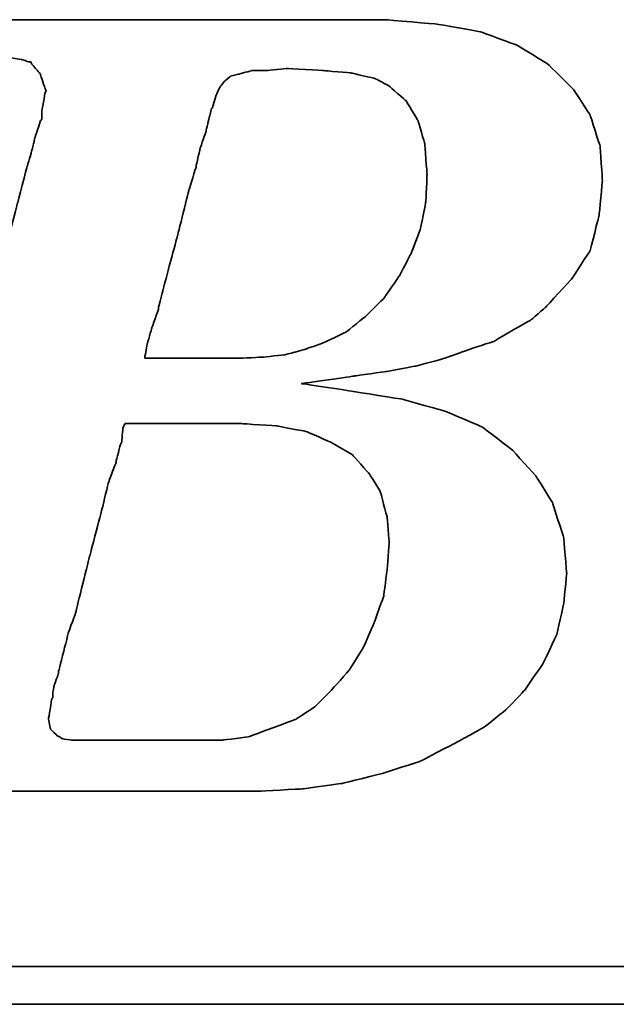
# Model space of a CAD drawing. Header units: millimetres. Extents: x 560 to 1081, y 167 to 345.
# Tile 33 of 52: x 935.88 to 941.39, y 216 to 225.09. Entities that reach past the tile are written whole.
import ezdxf

# ---------------------------------------------------------------- set-up
doc = ezdxf.new("R2010")
doc.units = ezdxf.units.MM
doc.layers.add('DIM', color=4, linetype='Continuous')
doc.layers.add('layer 1', color=7, linetype='Continuous')

# ---------------------------------------------------------------- blocks, each defined once
blk = doc.blocks.new('TBI MOTION logo(完整正式版)')
at = {"layer": 'layer 1', "color": 22, "lineweight": 35}
for points, knots in [([(-64.65375, -6.86375), (-64.65375, -6.86375), (-64.84375, -7.29625), (-64.84375, -7.29625), (-64.84375, -7.29625), (-64.84375, -7.29625), (-64.86875, -7.34375), (-64.86875, -7.34375), (-64.86875, -7.34375), (-64.86875, -7.34375), (-64.86875, -7.36875), (-64.86875, -7.36875), (-64.86875, -7.36875), (-64.86875, -7.36875), (-65.15375, -7.65375), (-65.15375, -7.65375), (-65.15375, -7.65375), (-65.15375, -7.65375), (-65.17875, -7.65375), (-65.17875, -7.65375), (-65.17875, -7.65375), (-65.17875, -7.65375), (-65.20375, -7.67875), (-65.20375, -7.67875), (-65.20375, -7.67875), (-65.20375, -7.67875), (-65.58875, -7.87125), (-65.58875, -7.87125), (-65.58875, -7.87125), (-65.58875, -7.87125), (-65.63375, -7.87125), (-65.63375, -7.87125), (-65.63375, -7.87125), (-65.63375, -7.87125), (-65.65875, -7.89375), (-65.65875, -7.89375), (-65.65875, -7.89375), (-65.65875, -7.89375), (-66.09375, -7.94375), (-66.09375, -7.94375), (-66.09375, -7.94375), (-66.09375, -7.94375), (-66.11375, -7.94375), (-66.11375, -7.94375), (-66.11375, -7.94375), (-66.11375, -7.94375), (-66.16375, -7.94375), (-66.16375, -7.94375), (-66.16375, -7.94375), (-66.16375, -7.94375), (-66.30875, -7.94375), (-66.30875, -7.94375), (-66.30875, -7.94375), (-66.30875, -7.94375), (-66.69375, -7.94375), (-66.69375, -7.94375), (-66.69375, -7.94375), (-66.69375, -7.94375), (-67.07375, -7.94375), (-67.07375, -7.94375), (-67.07375, -7.94375), (-67.07375, -7.94375), (-67.12375, -7.94375), (-67.12375, -7.94375), (-67.12375, -7.94375), (-67.12375, -7.94375), (-67.12375, -7.96625), (-67.12375, -7.96625), (-67.12375, -7.96625), (-67.12375, -7.96625), (-67.14875, -7.99125), (-67.14875, -7.99125), (-67.14875, -7.99125), (-67.14875, -7.99125), (-67.24375, -8.34875), (-67.24375, -8.34875), (-67.24375, -8.34875), (-67.24375, -8.34875), (-67.31375, -8.68625), (-67.31375, -8.68625), (-67.31375, -8.68625), (-67.31375, -8.68625), (-67.26875, -8.68625), (-67.26875, -8.68625), (-67.26875, -8.68625), (-67.26875, -8.68625), (-67.07375, -8.68625), (-67.07375, -8.68625), (-67.07375, -8.68625), (-67.07375, -8.68625), (-66.54875, -8.68625), (-66.54875, -8.68625), (-66.54875, -8.68625), (-66.54875, -8.68625), (-65.82625, -8.68625), (-65.82625, -8.68625), (-65.82625, -8.68625), (-65.82625, -8.68625), (-65.01375, -8.68625), (-65.01375, -8.68625), (-65.01375, -8.68625), (-65.01375, -8.68625), (-64.05375, -8.68625), (-64.05375, -8.68625), (-64.05375, -8.68625), (-64.05375, -8.68625), (-62.08375, -8.68625), (-62.08375, -8.68625), (-62.08375, -8.68625), (-62.08375, -8.68625), (-60.06875, -8.68625), (-60.06875, -8.68625), (-60.06875, -8.68625), (-60.06875, -8.68625), (-59.10875, -8.68625), (-59.10875, -8.68625), (-59.10875, -8.68625), (-59.10875, -8.68625), (-58.29375, -8.68625), (-58.29375, -8.68625), (-58.29375, -8.68625), (-58.29375, -8.68625), (-57.57375, -8.68625), (-57.57375, -8.68625), (-57.57375, -8.68625), (-57.57375, -8.68625), (-57.04875, -8.68625), (-57.04875, -8.68625), (-57.04875, -8.68625), (-57.04875, -8.68625), (-56.85375, -8.68625), (-56.85375, -8.68625), (-56.85375, -8.68625), (-56.85375, -8.68625), (-56.70875, -8.68625), (-56.70875, -8.68625), (-56.70875, -8.68625), (-56.70875, -8.68625), (-56.61375, -8.68625), (-56.61375, -8.68625), (-56.61375, -8.68625), (-56.61375, -8.68625), (-56.56875, -8.68625), (-56.56875, -8.68625), (-56.56875, -8.68625), (-56.56875, -8.68625), (-55.65375, -8.63875), (-55.65375, -8.63875), (-55.65375, -8.63875), (-55.65375, -8.63875), (-54.76875, -8.51875), (-54.76875, -8.51875), (-54.76875, -8.51875), (-54.76875, -8.51875), (-53.90375, -8.30375), (-53.90375, -8.30375), (-53.90375, -8.30375), (-53.90375, -8.30375), (-53.08875, -8.03875), (-53.08875, -8.03875), (-53.08875, -8.03875), (-53.08875, -8.03875), (-52.34375, -7.65375), (-52.34375, -7.65375), (-52.34375, -7.65375), (-52.34375, -7.65375), (-51.69875, -7.29625), (-51.69875, -7.29625), (-51.69875, -7.29625), (-51.69875, -7.29625), (-51.21875, -6.91125), (-51.21875, -6.91125), (-51.21875, -6.91125), (-51.21875, -6.91125), (-50.83375, -6.50375), (-50.83375, -6.50375), (-50.83375, -6.50375), (-50.83375, -6.50375), (-50.44875, -5.94875), (-50.44875, -5.94875), (-50.44875, -5.94875), (-50.44875, -5.94875), (-50.13875, -5.30375), (-50.13875, -5.30375), (-50.13875, -5.30375), (-50.13875, -5.30375), (-49.99375, -4.65375), (-49.99375, -4.65375), (-49.99375, -4.65375), (-49.99375, -4.65375), (-49.92375, -3.98375), (-49.92375, -3.98375), (-49.92375, -3.98375), (-49.92375, -3.98375), (-49.99375, -3.19374), (-49.99375, -3.19374), (-49.99375, -3.19374), (-49.99375, -3.19374), (-50.23374, -2.44874), (-50.23374, -2.44874), (-50.23374, -2.44874), (-50.23374, -2.44874), (-50.59375, -1.87374), (-50.59375, -1.87374), (-50.59375, -1.87374), (-50.59375, -1.87374), (-51.09875, -1.31874), (-51.09875, -1.31874), (-51.09875, -1.31874), (-51.09875, -1.31874), (-51.74375, -0.81875), (-51.74375, -0.81875), (-51.74375, -0.81875), (-51.74375, -0.81875), (-52.53875, -0.48125), (-52.53875, -0.48125), (-52.53875, -0.48125), (-52.53875, -0.48125), (-53.47375, -0.21875), (-53.47375, -0.21875), (-53.47375, -0.21875), (-53.47375, -0.21875), (-54.52875, -0.04874), (-54.52875, -0.04874), (-54.52875, -0.04874), (-54.52875, -0.04874), (-55.65375, 0.12125), (-55.65375, 0.12125), (-55.65375, 0.12125), (-55.65375, 0.12125), (-54.50375, 0.28624), (-54.50375, 0.28624), (-54.50375, 0.28624), (-54.50375, 0.28624), (-53.83375, 0.38124), (-53.83375, 0.38124), (-53.83375, 0.38124), (-53.83375, 0.38124), (-53.18375, 0.50125), (-53.18375, 0.50125), (-53.18375, 0.50125), (-53.18375, 0.50125), (-52.55875, 0.66874), (-52.55875, 0.66874), (-52.55875, 0.66874), (-52.55875, 0.66874), (-52.03375, 0.86124), (-52.03375, 0.86124), (-52.03375, 0.86124), (-52.03375, 0.86124), (-51.50374, 1.03124), (-51.50374, 1.03124), (-51.50374, 1.03124), (-51.50374, 1.03124), (-51.09875, 1.27125), (-51.09875, 1.27125), (-51.09875, 1.27125), (-51.09875, 1.27125), (-50.71375, 1.48624), (-50.71375, 1.48624), (-50.71375, 1.48624), (-50.71375, 1.48624), (-50.37625, 1.77625), (-50.37625, 1.77625), (-50.37625, 1.77625), (-50.37625, 1.77625), (-49.82375, 2.37625), (-49.82375, 2.37625), (-49.82375, 2.37625), (-49.82375, 2.37625), (-49.41875, 2.99625), (-49.41875, 2.99625), (-49.41875, 2.99625), (-49.41875, 2.99625), (-49.22375, 3.76625), (-49.22375, 3.76625), (-49.22375, 3.76625), (-49.22375, 3.76625), (-49.15375, 4.50874), (-49.15375, 4.50874), (-49.15375, 4.50874), (-49.15375, 4.50874), (-49.20375, 5.25125), (-49.20375, 5.25125), (-49.20375, 5.25125), (-49.20375, 5.25125), (-49.41875, 5.92625), (-49.41875, 5.92625), (-49.41875, 5.92625), (-49.41875, 5.92625), (-49.77875, 6.47625), (-49.77875, 6.47625), (-49.77875, 6.47625), (-49.77875, 6.47625), (-50.33125, 7.02624), (-50.33125, 7.02624), (-50.33125, 7.02624), (-50.33125, 7.02624), (-51.00125, 7.43625), (-51.00125, 7.43625), (-51.00125, 7.43625), (-51.00125, 7.43625), (-51.79375, 7.72625), (-51.79375, 7.72625), (-51.79375, 7.72625), (-51.79375, 7.72625), (-52.72875, 7.89124), (-52.72875, 7.89124), (-52.72875, 7.89124), (-52.72875, 7.89124), (-53.83375, 7.98625), (-53.83375, 7.98625), (-53.83375, 7.98625), (-53.83375, 7.98625), (-53.92875, 7.98625), (-53.92875, 7.98625), (-53.92875, 7.98625), (-53.92875, 7.98625), (-54.26375, 7.98625), (-54.26375, 7.98625), (-54.26375, 7.98625), (-54.26375, 7.98625), (-54.74375, 7.98625), (-54.74375, 7.98625), (-54.74375, 7.98625), (-54.74375, 7.98625), (-55.36875, 7.98625), (-55.36875, 7.98625), (-55.36875, 7.98625), (-55.36875, 7.98625), (-56.13375, 7.98625), (-56.13375, 7.98625), (-56.13375, 7.98625), (-56.13375, 7.98625), (-56.94875, 7.98625), (-56.94875, 7.98625), (-56.94875, 7.98625), (-56.94875, 7.98625), (-58.77625, 7.98625), (-58.77625, 7.98625), (-58.77625, 7.98625), (-58.77625, 7.98625), (-60.59875, 7.98625), (-60.59875, 7.98625), (-60.59875, 7.98625), (-60.59875, 7.98625), (-61.41375, 7.98625), (-61.41375, 7.98625), (-61.41375, 7.98625), (-61.41375, 7.98625), (-62.17875, 7.98625), (-62.17875, 7.98625), (-62.17875, 7.98625), (-62.17875, 7.98625), (-62.80375, 7.98625), (-62.80375, 7.98625), (-62.80375, 7.98625), (-62.80375, 7.98625), (-63.30625, 7.98625), (-63.30625, 7.98625), (-63.30625, 7.98625), (-63.30625, 7.98625), (-63.57375, 7.98625), (-63.57375, 7.98625), (-63.57375, 7.98625), (-63.57375, 7.98625), (-63.57375, 7.96375), (-63.57375, 7.96375), (-63.57375, 7.96375), (-63.57375, 7.96375), (-63.59875, 7.94125), (-63.59875, 7.94125), (-63.59875, 7.94125), (-63.59875, 7.94125), (-63.69375, 7.55625), (-63.69375, 7.55625), (-63.69375, 7.55625), (-63.69375, 7.55625), (-63.76375, 7.24624), (-63.76375, 7.24624), (-63.76375, 7.24624), (-63.76375, 7.24624), (-63.23875, 7.24624), (-63.23875, 7.24624), (-63.23875, 7.24624), (-63.23875, 7.24624), (-62.75875, 7.24624), (-62.75875, 7.24624), (-62.75875, 7.24624), (-62.75875, 7.24624), (-62.61125, 7.24624), (-62.61125, 7.24624), (-62.61125, 7.24624), (-62.61125, 7.24624), (-62.56625, 7.24624), (-62.56625, 7.24624), (-62.56625, 7.24624), (-62.56625, 7.24624), (-62.22875, 7.24624), (-62.22875, 7.24624), (-62.22875, 7.24624), (-62.22875, 7.24624), (-62.20375, 7.24624), (-62.20375, 7.24624), (-62.20375, 7.24624), (-62.20375, 7.24624), (-62.17875, 7.21875), (-62.17875, 7.21875), (-62.17875, 7.21875), (-62.17875, 7.21875), (-61.96375, 7.17125), (-61.96375, 7.17125), (-61.96375, 7.17125), (-61.96375, 7.17125), (-61.72375, 7.12624), (-61.72375, 7.12624), (-61.72375, 7.12624), (-61.72375, 7.12624), (-61.70375, 7.12624), (-61.70375, 7.12624), (-61.70375, 7.12624), (-61.70375, 7.12624), (-61.55875, 7.07624), (-61.55875, 7.07624), (-61.55875, 7.07624), (-61.55875, 7.07624), (-61.50875, 7.07624), (-61.50875, 7.07624), (-61.50875, 7.07624), (-61.50875, 7.07624), (-61.48375, 7.02624), (-61.48375, 7.02624), (-61.48375, 7.02624), (-61.48375, 7.02624), (-61.31875, 6.83375), (-61.31875, 6.83375), (-61.31875, 6.83375), (-61.31875, 6.83375), (-61.29375, 6.81125), (-61.29375, 6.81125), (-61.29375, 6.81125), (-61.29375, 6.81125), (-61.29375, 6.78625), (-61.29375, 6.78625), (-61.29375, 6.78625), (-61.29375, 6.78625), (-61.19875, 6.50124), (-61.19875, 6.50124), (-61.19875, 6.50124), (-61.19875, 6.50124), (-61.17375, 6.45124), (-61.17375, 6.45124), (-61.17375, 6.45124), (-61.17375, 6.45124), (-61.19875, 6.40625), (-61.19875, 6.40625), (-61.19875, 6.40625), (-61.19875, 6.40625), (-61.26875, 5.99624), (-61.26875, 5.99624), (-61.26875, 5.99624), (-61.26875, 5.99624), (-61.26875, 5.85125), (-61.26875, 5.85125), (-61.26875, 5.85125), (-61.26875, 5.85125), (-61.26875, 5.82625), (-61.26875, 5.82625), (-61.26875, 5.82625), (-61.26875, 5.82625), (-61.29375, 5.80625), (-61.29375, 5.80625), (-61.29375, 5.80625), (-61.29375, 5.80625), (-61.34125, 5.66125), (-61.34125, 5.66125), (-61.34125, 5.66125), (-61.34125, 5.66125), (-61.41375, 5.44625), (-61.41375, 5.44625), (-61.41375, 5.44625), (-61.41375, 5.44625), (-61.48375, 5.15625), (-61.48375, 5.15625), (-61.48375, 5.15625), (-61.48375, 5.15625), (-61.58375, 4.82124), (-61.58375, 4.82124), (-61.58375, 4.82124), (-61.58375, 4.82124), (-61.79875, 4.00375), (-61.79875, 4.00375), (-61.79875, 4.00375), (-61.79875, 4.00375), (-62.05875, 2.99625), (-62.05875, 2.99625), (-62.05875, 2.99625), (-62.05875, 2.99625), (-62.34875, 1.91625), (-62.34875, 1.91625), (-62.34875, 1.91625), (-62.34875, 1.91625), (-62.97375, -0.41124), (-62.97375, -0.41124), (-62.97375, -0.41124), (-62.97375, -0.41124), (-63.59875, -2.75875), (-63.59875, -2.75875), (-63.59875, -2.75875), (-63.59875, -2.75875), (-63.88375, -3.86374), (-63.88375, -3.86374), (-63.88375, -3.86374), (-63.88375, -3.86374), (-64.14875, -4.82374), (-64.14875, -4.82374), (-64.14875, -4.82374), (-64.14875, -4.82374), (-64.36375, -5.64125), (-64.36375, -5.64125), (-64.36375, -5.64125), (-64.36375, -5.64125), (-64.43625, -5.97625), (-64.43625, -5.97625), (-64.43625, -5.97625), (-64.43625, -5.97625), (-64.50875, -6.28625), (-64.50875, -6.28625), (-64.50875, -6.28625), (-64.50875, -6.28625), (-64.50875, -6.30875), (-64.50875, -6.30875), (-64.50875, -6.30875), (-64.50875, -6.30875), (-64.57875, -6.50375), (-64.57875, -6.50375), (-64.57875, -6.50375), (-64.57875, -6.50375), (-64.62875, -6.69625), (-64.62875, -6.69625), (-64.62875, -6.69625), (-64.62875, -6.69625), (-64.62875, -6.76875), (-64.62875, -6.76875), (-64.62875, -6.76875), (-64.62875, -6.76875), (-64.62875, -6.81375), (-64.62875, -6.81375), (-64.62875, -6.81375), (-64.62875, -6.81375), (-64.62875, -6.83875), (-64.62875, -6.83875), (-64.62875, -6.83875), (-64.62875, -6.83875), (-64.65375, -6.86375), (-64.65375, -6.86375)], [0, 0, 0, 0, 0.00719424, 0.00719424, 0.00719424, 0.00719425, 0.01438849, 0.01438849, 0.01438849, 0.0143885, 0.02158273, 0.02158273, 0.02158273, 0.02158274, 0.02877698, 0.02877698, 0.02877698, 0.02877699, 0.03597122, 0.03597122, 0.03597122, 0.03597123, 0.04316547, 0.04316547, 0.04316547, 0.04316548, 0.05035971, 0.05035971, 0.05035971, 0.05035972, 0.05755396, 0.05755396, 0.05755396, 0.05755397, 0.0647482, 0.0647482, 0.0647482, 0.06474821, 0.07194245, 0.07194245, 0.07194245, 0.07194246, 0.07913669, 0.07913669, 0.07913669, 0.0791367, 0.08633094, 0.08633094, 0.08633094, 0.08633095, 0.09352518, 0.09352518, 0.09352518, 0.09352519, 0.10071942, 0.10071942, 0.10071942, 0.10071943, 0.10791367, 0.10791367, 0.10791367, 0.10791368, 0.11510791, 0.11510791, 0.11510791, 0.11510792, 0.12230216, 0.12230216, 0.12230216, 0.12230217, 0.1294964, 0.1294964, 0.1294964, 0.12949641, 0.13669065, 0.13669065, 0.13669065, 0.13669066, 0.14388489, 0.14388489, 0.14388489, 0.1438849, 0.15107914, 0.15107914, 0.15107914, 0.15107915, 0.15827338, 0.15827338, 0.15827338, 0.15827339, 0.16546763, 0.16546763, 0.16546763, 0.16546764, 0.17266187, 0.17266187, 0.17266187, 0.17266188, 0.17985612, 0.17985612, 0.17985612, 0.17985613, 0.18705036, 0.18705036, 0.18705036, 0.18705037, 0.1942446, 0.1942446, 0.1942446, 0.19424461, 0.20143885, 0.20143885, 0.20143885, 0.20143886, 0.20863309, 0.20863309, 0.20863309, 0.2086331, 0.21582734, 0.21582734, 0.21582734, 0.21582735, 0.22302158, 0.22302158, 0.22302158, 0.22302159, 0.23021583, 0.23021583, 0.23021583, 0.23021584, 0.23741007, 0.23741007, 0.23741007, 0.23741008, 0.24460432, 0.24460432, 0.24460432, 0.24460433, 0.25179856, 0.25179856, 0.25179856, 0.25179857, 0.25899281, 0.25899281, 0.25899281, 0.25899282, 0.26618705, 0.26618705, 0.26618705, 0.26618706, 0.27338129, 0.27338129, 0.27338129, 0.2733813, 0.28057554, 0.28057554, 0.28057554, 0.28057555, 0.28776978, 0.28776978, 0.28776978, 0.28776979, 0.29496403, 0.29496403, 0.29496403, 0.29496404, 0.30215827, 0.30215827, 0.30215827, 0.30215828, 0.30935252, 0.30935252, 0.30935252, 0.30935253, 0.31654676, 0.31654676, 0.31654676, 0.31654677, 0.32374101, 0.32374101, 0.32374101, 0.32374102, 0.33093525, 0.33093525, 0.33093525, 0.33093526, 0.3381295, 0.3381295, 0.3381295, 0.33812951, 0.34532374, 0.34532374, 0.34532374, 0.34532375, 0.35251799, 0.35251799, 0.35251799, 0.352518, 0.35971223, 0.35971223, 0.35971223, 0.35971224, 0.36690647, 0.36690647, 0.36690647, 0.36690648, 0.37410072, 0.37410072, 0.37410072, 0.37410073, 0.38129496, 0.38129496, 0.38129496, 0.38129497, 0.38848921, 0.38848921, 0.38848921, 0.38848922, 0.39568345, 0.39568345, 0.39568345, 0.39568346, 0.4028777, 0.4028777, 0.4028777, 0.40287771, 0.41007194, 0.41007194, 0.41007194, 0.41007195, 0.41726619, 0.41726619, 0.41726619, 0.4172662, 0.42446043, 0.42446043, 0.42446043, 0.42446044, 0.43165468, 0.43165468, 0.43165468, 0.43165469, 0.43884892, 0.43884892, 0.43884892, 0.43884893, 0.44604317, 0.44604317, 0.44604317, 0.44604318, 0.45323741, 0.45323741, 0.45323741, 0.45323742, 0.46043165, 0.46043165, 0.46043165, 0.46043166, 0.4676259, 0.4676259, 0.4676259, 0.46762591, 0.47482014, 0.47482014, 0.47482014, 0.47482015, 0.48201439, 0.48201439, 0.48201439, 0.4820144, 0.48920863, 0.48920863, 0.48920863, 0.48920864, 0.49640288, 0.49640288, 0.49640288, 0.49640289, 0.50359712, 0.50359712, 0.50359712, 0.50359713, 0.51079137, 0.51079137, 0.51079137, 0.51079138, 0.51798561, 0.51798561, 0.51798561, 0.51798562, 0.52517986, 0.52517986, 0.52517986, 0.52517987, 0.5323741, 0.5323741, 0.5323741, 0.53237411, 0.53956835, 0.53956835, 0.53956835, 0.53956836, 0.54676259, 0.54676259, 0.54676259, 0.5467626, 0.55395683, 0.55395683, 0.55395683, 0.55395684, 0.56115108, 0.56115108, 0.56115108, 0.56115109, 0.56834532, 0.56834532, 0.56834532, 0.56834533, 0.57553957, 0.57553957, 0.57553957, 0.57553958, 0.58273381, 0.58273381, 0.58273381, 0.58273382, 0.58992806, 0.58992806, 0.58992806, 0.58992807, 0.5971223, 0.5971223, 0.5971223, 0.59712231, 0.60431655, 0.60431655, 0.60431655, 0.60431656, 0.61151079, 0.61151079, 0.61151079, 0.6115108, 0.61870504, 0.61870504, 0.61870504, 0.61870505, 0.62589928, 0.62589928, 0.62589928, 0.62589929, 0.63309353, 0.63309353, 0.63309353, 0.63309354, 0.64028777, 0.64028777, 0.64028777, 0.64028778, 0.64748201, 0.64748201, 0.64748201, 0.64748202, 0.65467626, 0.65467626, 0.65467626, 0.65467627, 0.6618705, 0.6618705, 0.6618705, 0.66187051, 0.66906475, 0.66906475, 0.66906475, 0.66906476, 0.67625899, 0.67625899, 0.67625899, 0.676259, 0.68345324, 0.68345324, 0.68345324, 0.68345325, 0.69064748, 0.69064748, 0.69064748, 0.69064749, 0.69784173, 0.69784173, 0.69784173, 0.69784174, 0.70503597, 0.70503597, 0.70503597, 0.70503598, 0.71223022, 0.71223022, 0.71223022, 0.71223023, 0.71942446, 0.71942446, 0.71942446, 0.71942447, 0.72661871, 0.72661871, 0.72661871, 0.72661872, 0.73381295, 0.73381295, 0.73381295, 0.73381296, 0.74100719, 0.74100719, 0.74100719, 0.7410072, 0.74820144, 0.74820144, 0.74820144, 0.74820145, 0.75539568, 0.75539568, 0.75539568, 0.75539569, 0.76258993, 0.76258993, 0.76258993, 0.76258994, 0.76978417, 0.76978417, 0.76978417, 0.76978418, 0.77697842, 0.77697842, 0.77697842, 0.77697843, 0.78417266, 0.78417266, 0.78417266, 0.78417267, 0.79136691, 0.79136691, 0.79136691, 0.79136692, 0.79856115, 0.79856115, 0.79856115, 0.79856116, 0.8057554, 0.8057554, 0.8057554, 0.80575541, 0.81294964, 0.81294964, 0.81294964, 0.81294965, 0.82014388, 0.82014388, 0.82014388, 0.82014389, 0.82733813, 0.82733813, 0.82733813, 0.82733814, 0.83453237, 0.83453237, 0.83453237, 0.83453238, 0.84172662, 0.84172662, 0.84172662, 0.84172663, 0.84892086, 0.84892086, 0.84892086, 0.84892087, 0.85611511, 0.85611511, 0.85611511, 0.85611512, 0.86330935, 0.86330935, 0.86330935, 0.86330936, 0.8705036, 0.8705036, 0.8705036, 0.87050361, 0.87769784, 0.87769784, 0.87769784, 0.87769785, 0.88489209, 0.88489209, 0.88489209, 0.8848921, 0.89208633, 0.89208633, 0.89208633, 0.89208634, 0.89928058, 0.89928058, 0.89928058, 0.89928059, 0.90647482, 0.90647482, 0.90647482, 0.90647483, 0.91366906, 0.91366906, 0.91366906, 0.91366907, 0.92086331, 0.92086331, 0.92086331, 0.92086332, 0.92805755, 0.92805755, 0.92805755, 0.92805756, 0.9352518, 0.9352518, 0.9352518, 0.93525181, 0.94244604, 0.94244604, 0.94244604, 0.94244605, 0.94964029, 0.94964029, 0.94964029, 0.9496403, 0.95683453, 0.95683453, 0.95683453, 0.95683454, 0.96402878, 0.96402878, 0.96402878, 0.96402879, 0.97122302, 0.97122302, 0.97122302, 0.97122303, 0.97841727, 0.97841727, 0.97841727, 0.97841728, 0.98561151, 0.98561151, 0.98561151, 0.98561152, 0.99280576, 0.99280576, 0.99280576, 0.99280577, 1, 1, 1, 1]), ([(-57.50375, 6.35625), (-57.50375, 6.35625), (-57.57375, 6.11625), (-57.57375, 6.11625), (-57.57375, 6.11625), (-57.57375, 6.11625), (-57.57375, 6.09125), (-57.57375, 6.09125), (-57.57375, 6.09125), (-57.57375, 6.09125), (-57.59875, 6.06625), (-57.59875, 6.06625), (-57.59875, 6.06625), (-57.59875, 6.06625), (-57.64875, 5.87625), (-57.64875, 5.87625), (-57.64875, 5.87625), (-57.64875, 5.87625), (-57.71875, 5.58875), (-57.71875, 5.58875), (-57.71875, 5.58875), (-57.71875, 5.58875), (-57.71875, 5.56625), (-57.71875, 5.56625), (-57.71875, 5.56625), (-57.71875, 5.56625), (-57.83875, 5.23125), (-57.83875, 5.23125), (-57.83875, 5.23125), (-57.83875, 5.23125), (-57.93625, 4.82124), (-57.93625, 4.82124), (-57.93625, 4.82124), (-57.93625, 4.82124), (-57.93625, 4.79624), (-57.93625, 4.79624), (-57.93625, 4.79624), (-57.93625, 4.79624), (-58.07875, 4.34125), (-58.07875, 4.34125), (-58.07875, 4.34125), (-58.07875, 4.34125), (-58.34375, 3.28625), (-58.34375, 3.28625), (-58.34375, 3.28625), (-58.34375, 3.28625), (-58.62875, 2.23124), (-58.62875, 2.23124), (-58.62875, 2.23124), (-58.62875, 2.23124), (-58.74875, 1.75125), (-58.74875, 1.75125), (-58.74875, 1.75125), (-58.74875, 1.75125), (-58.74875, 1.72625), (-58.74875, 1.72625), (-58.74875, 1.72625), (-58.74875, 1.72625), (-58.89375, 1.31625), (-58.89375, 1.31625), (-58.89375, 1.31625), (-58.89375, 1.31625), (-58.98875, 0.98124), (-58.98875, 0.98124), (-58.98875, 0.98124), (-58.98875, 0.98124), (-59.03875, 0.71625), (-59.03875, 0.71625), (-59.03875, 0.71625), (-59.03875, 0.71625), (-59.03875, 0.66874), (-59.03875, 0.66874), (-59.03875, 0.66874), (-59.03875, 0.66874), (-58.91875, 0.66874), (-58.91875, 0.66874), (-58.91875, 0.66874), (-58.91875, 0.66874), (-58.53375, 0.66874), (-58.53375, 0.66874), (-58.53375, 0.66874), (-58.53375, 0.66874), (-58.10375, 0.66874), (-58.10375, 0.66874), (-58.10375, 0.66874), (-58.10375, 0.66874), (-57.66875, 0.66874), (-57.66875, 0.66874), (-57.66875, 0.66874), (-57.66875, 0.66874), (-57.33375, 0.66874), (-57.33375, 0.66874), (-57.33375, 0.66874), (-57.33375, 0.66874), (-57.09375, 0.66874), (-57.09375, 0.66874), (-57.09375, 0.66874), (-57.09375, 0.66874), (-56.99875, 0.66874), (-56.99875, 0.66874), (-56.99875, 0.66874), (-56.99875, 0.66874), (-56.49375, 0.69374), (-56.49375, 0.69374), (-56.49375, 0.69374), (-56.49375, 0.69374), (-56.01375, 0.74374), (-56.01375, 0.74374), (-56.01375, 0.74374), (-56.01375, 0.74374), (-55.58375, 0.86124), (-55.58375, 0.86124), (-55.58375, 0.86124), (-55.58375, 0.86124), (-55.17375, 1.00624), (-55.17375, 1.00624), (-55.17375, 1.00624), (-55.17375, 1.00624), (-54.67375, 1.24625), (-54.67375, 1.24625), (-54.67375, 1.24625), (-54.67375, 1.24625), (-54.26375, 1.58124), (-54.26375, 1.58124), (-54.26375, 1.58124), (-54.26375, 1.58124), (-53.87875, 1.96374), (-53.87875, 1.96374), (-53.87875, 1.96374), (-53.87875, 1.96374), (-53.54375, 2.44625), (-53.54375, 2.44625), (-53.54375, 2.44625), (-53.54375, 2.44625), (-53.27875, 2.95125), (-53.27875, 2.95125), (-53.27875, 2.95125), (-53.27875, 2.95125), (-53.08875, 3.45124), (-53.08875, 3.45124), (-53.08875, 3.45124), (-53.08875, 3.45124), (-52.96875, 4.05124), (-52.96875, 4.05124), (-52.96875, 4.05124), (-52.96875, 4.05124), (-52.94375, 4.65125), (-52.94375, 4.65125), (-52.94375, 4.65125), (-52.94375, 4.65125), (-52.99375, 5.30125), (-52.99375, 5.30125), (-52.99375, 5.30125), (-52.99375, 5.30125), (-53.13875, 5.80625), (-53.13875, 5.80625), (-53.13875, 5.80625), (-53.13875, 5.80625), (-53.39875, 6.23625), (-53.39875, 6.23625), (-53.39875, 6.23625), (-53.39875, 6.23625), (-53.75875, 6.54875), (-53.75875, 6.54875), (-53.75875, 6.54875), (-53.75875, 6.54875), (-54.07375, 6.71625), (-54.07375, 6.71625), (-54.07375, 6.71625), (-54.07375, 6.71625), (-54.57375, 6.83375), (-54.57375, 6.83375), (-54.57375, 6.83375), (-54.57375, 6.83375), (-55.17375, 6.88625), (-55.17375, 6.88625), (-55.17375, 6.88625), (-55.17375, 6.88625), (-55.96875, 6.93125), (-55.96875, 6.93125), (-55.96875, 6.93125), (-55.96875, 6.93125), (-56.39875, 6.88625), (-56.39875, 6.88625), (-56.39875, 6.88625), (-56.39875, 6.88625), (-56.42125, 6.88625), (-56.42125, 6.88625), (-56.42125, 6.88625), (-56.42125, 6.88625), (-56.73375, 6.88625), (-56.73375, 6.88625), (-56.73375, 6.88625), (-56.73375, 6.88625), (-56.99875, 6.81125), (-56.99875, 6.81125), (-56.99875, 6.81125), (-56.99875, 6.81125), (-57.02375, 6.81125), (-57.02375, 6.81125), (-57.02375, 6.81125), (-57.02375, 6.81125), (-57.18875, 6.76625), (-57.18875, 6.76625), (-57.18875, 6.76625), (-57.18875, 6.76625), (-57.30875, 6.66625), (-57.30875, 6.66625), (-57.30875, 6.66625), (-57.30875, 6.66625), (-57.40875, 6.54875), (-57.40875, 6.54875), (-57.40875, 6.54875), (-57.40875, 6.54875), (-57.50375, 6.35625), (-57.50375, 6.35625)], [0, 0, 0, 0, 0.01851852, 0.01851852, 0.01851852, 0.01851853, 0.03703704, 0.03703704, 0.03703704, 0.03703705, 0.05555556, 0.05555556, 0.05555556, 0.05555557, 0.07407407, 0.07407407, 0.07407407, 0.07407408, 0.09259259, 0.09259259, 0.09259259, 0.0925926, 0.11111111, 0.11111111, 0.11111111, 0.11111112, 0.12962963, 0.12962963, 0.12962963, 0.12962964, 0.14814815, 0.14814815, 0.14814815, 0.14814816, 0.16666667, 0.16666667, 0.16666667, 0.16666668, 0.18518519, 0.18518519, 0.18518519, 0.1851852, 0.2037037, 0.2037037, 0.2037037, 0.20370371, 0.22222222, 0.22222222, 0.22222222, 0.22222223, 0.24074074, 0.24074074, 0.24074074, 0.24074075, 0.25925926, 0.25925926, 0.25925926, 0.25925927, 0.27777778, 0.27777778, 0.27777778, 0.27777779, 0.2962963, 0.2962963, 0.2962963, 0.29629631, 0.31481481, 0.31481481, 0.31481481, 0.31481482, 0.33333333, 0.33333333, 0.33333333, 0.33333334, 0.35185185, 0.35185185, 0.35185185, 0.35185186, 0.37037037, 0.37037037, 0.37037037, 0.37037038, 0.38888889, 0.38888889, 0.38888889, 0.3888889, 0.40740741, 0.40740741, 0.40740741, 0.40740742, 0.42592593, 0.42592593, 0.42592593, 0.42592594, 0.44444444, 0.44444444, 0.44444444, 0.44444445, 0.46296296, 0.46296296, 0.46296296, 0.46296297, 0.48148148, 0.48148148, 0.48148148, 0.48148149, 0.5, 0.5, 0.5, 0.50000001, 0.51851852, 0.51851852, 0.51851852, 0.51851853, 0.53703704, 0.53703704, 0.53703704, 0.53703705, 0.55555556, 0.55555556, 0.55555556, 0.55555557, 0.57407407, 0.57407407, 0.57407407, 0.57407408, 0.59259259, 0.59259259, 0.59259259, 0.5925926, 0.61111111, 0.61111111, 0.61111111, 0.61111112, 0.62962963, 0.62962963, 0.62962963, 0.62962964, 0.64814815, 0.64814815, 0.64814815, 0.64814816, 0.66666667, 0.66666667, 0.66666667, 0.66666668, 0.68518519, 0.68518519, 0.68518519, 0.6851852, 0.7037037, 0.7037037, 0.7037037, 0.70370371, 0.72222222, 0.72222222, 0.72222222, 0.72222223, 0.74074074, 0.74074074, 0.74074074, 0.74074075, 0.75925926, 0.75925926, 0.75925926, 0.75925927, 0.77777778, 0.77777778, 0.77777778, 0.77777779, 0.7962963, 0.7962963, 0.7962963, 0.79629631, 0.81481481, 0.81481481, 0.81481481, 0.81481482, 0.83333333, 0.83333333, 0.83333333, 0.83333334, 0.85185185, 0.85185185, 0.85185185, 0.85185186, 0.87037037, 0.87037037, 0.87037037, 0.87037038, 0.88888889, 0.88888889, 0.88888889, 0.8888889, 0.90740741, 0.90740741, 0.90740741, 0.90740742, 0.92592593, 0.92592593, 0.92592593, 0.92592594, 0.94444444, 0.94444444, 0.94444444, 0.94444445, 0.96296296, 0.96296296, 0.96296296, 0.96296297, 0.98148148, 0.98148148, 0.98148148, 0.98148149, 1, 1, 1, 1]), ([(-61.03125, -6.57375), (-61.03125, -6.57375), (-61.03125, -6.67125), (-61.03125, -6.67125), (-61.03125, -6.67125), (-61.03125, -6.67125), (-61.05375, -6.69625), (-61.05375, -6.69625), (-61.05375, -6.69625), (-61.05375, -6.69625), (-61.12375, -7.12875), (-61.12375, -7.12875), (-61.12375, -7.12875), (-61.12375, -7.12875), (-61.07875, -7.34375), (-61.07875, -7.34375), (-61.07875, -7.34375), (-61.07875, -7.34375), (-60.93375, -7.48875), (-60.93375, -7.48875), (-60.93375, -7.48875), (-60.93375, -7.48875), (-60.81375, -7.55625), (-60.81375, -7.55625), (-60.81375, -7.55625), (-60.81375, -7.55625), (-60.62375, -7.58375), (-60.62375, -7.58375), (-60.62375, -7.58375), (-60.62375, -7.58375), (-60.30875, -7.58375), (-60.30875, -7.58375), (-60.30875, -7.58375), (-60.30875, -7.58375), (-59.97375, -7.58375), (-59.97375, -7.58375), (-59.97375, -7.58375), (-59.97375, -7.58375), (-59.87875, -7.58375), (-59.87875, -7.58375), (-59.87875, -7.58375), (-59.87875, -7.58375), (-59.63625, -7.58375), (-59.63625, -7.58375), (-59.63625, -7.58375), (-59.63625, -7.58375), (-58.96875, -7.58375), (-58.96875, -7.58375), (-58.96875, -7.58375), (-58.96875, -7.58375), (-58.29375, -7.58375), (-58.29375, -7.58375), (-58.29375, -7.58375), (-58.29375, -7.58375), (-58.05375, -7.58375), (-58.05375, -7.58375), (-58.05375, -7.58375), (-58.05375, -7.58375), (-57.98375, -7.58375), (-57.98375, -7.58375), (-57.98375, -7.58375), (-57.98375, -7.58375), (-57.35875, -7.58375), (-57.35875, -7.58375), (-57.35875, -7.58375), (-57.35875, -7.58375), (-56.78375, -7.50875), (-56.78375, -7.50875), (-56.78375, -7.50875), (-56.78375, -7.50875), (-56.27875, -7.31875), (-56.27875, -7.31875), (-56.27875, -7.31875), (-56.27875, -7.31875), (-55.77375, -7.12875), (-55.77375, -7.12875), (-55.77375, -7.12875), (-55.77375, -7.12875), (-55.36875, -6.86375), (-55.36875, -6.86375), (-55.36875, -6.86375), (-55.36875, -6.86375), (-55.00875, -6.50375), (-55.00875, -6.50375), (-55.00875, -6.50375), (-55.00875, -6.50375), (-54.62375, -6.06875), (-54.62375, -6.06875), (-54.62375, -6.06875), (-54.62375, -6.06875), (-54.31375, -5.56875), (-54.31375, -5.56875), (-54.31375, -5.56875), (-54.31375, -5.56875), (-54.07375, -5.01625), (-54.07375, -5.01625), (-54.07375, -5.01625), (-54.07375, -5.01625), (-53.87875, -4.46374), (-53.87875, -4.46374), (-53.87875, -4.46374), (-53.87875, -4.46374), (-53.80875, -3.91375), (-53.80875, -3.91375), (-53.80875, -3.91375), (-53.80875, -3.91375), (-53.75875, -3.31375), (-53.75875, -3.31375), (-53.75875, -3.31375), (-53.75875, -3.31375), (-53.80875, -2.75875), (-53.80875, -2.75875), (-53.80875, -2.75875), (-53.80875, -2.75875), (-53.95375, -2.20875), (-53.95375, -2.20875), (-53.95375, -2.20875), (-53.95375, -2.20875), (-54.19375, -1.82625), (-54.19375, -1.82625), (-54.19375, -1.82625), (-54.19375, -1.82625), (-54.55375, -1.41875), (-54.55375, -1.41875), (-54.55375, -1.41875), (-54.55375, -1.41875), (-55.00875, -1.15125), (-55.00875, -1.15125), (-55.00875, -1.15125), (-55.00875, -1.15125), (-55.56125, -0.91375), (-55.56125, -0.91375), (-55.56125, -0.91375), (-55.56125, -0.91375), (-56.18125, -0.79375), (-56.18125, -0.79375), (-56.18125, -0.79375), (-56.18125, -0.79375), (-56.94875, -0.74374), (-56.94875, -0.74374), (-56.94875, -0.74374), (-56.94875, -0.74374), (-56.99875, -0.74374), (-56.99875, -0.74374), (-56.99875, -0.74374), (-56.99875, -0.74374), (-57.09375, -0.74374), (-57.09375, -0.74374), (-57.09375, -0.74374), (-57.09375, -0.74374), (-57.38375, -0.74374), (-57.38375, -0.74374), (-57.38375, -0.74374), (-57.38375, -0.74374), (-57.76875, -0.74374), (-57.76875, -0.74374), (-57.76875, -0.74374), (-57.76875, -0.74374), (-58.24625, -0.74374), (-58.24625, -0.74374), (-58.24625, -0.74374), (-58.24625, -0.74374), (-58.72875, -0.74374), (-58.72875, -0.74374), (-58.72875, -0.74374), (-58.72875, -0.74374), (-59.20875, -0.74374), (-59.20875, -0.74374), (-59.20875, -0.74374), (-59.20875, -0.74374), (-59.46875, -0.74374), (-59.46875, -0.74374), (-59.46875, -0.74374), (-59.46875, -0.74374), (-59.51625, -0.83875), (-59.51625, -0.83875), (-59.51625, -0.83875), (-59.51625, -0.83875), (-59.54375, -1.15125), (-59.54375, -1.15125), (-59.54375, -1.15125), (-59.54375, -1.15125), (-59.56375, -1.17874), (-59.56375, -1.17874), (-59.56375, -1.17874), (-59.56375, -1.17874), (-59.66375, -1.55875), (-59.66375, -1.55875), (-59.66375, -1.55875), (-59.66375, -1.55875), (-59.66375, -1.58375), (-59.66375, -1.58375), (-59.66375, -1.58375), (-59.66375, -1.58375), (-59.82875, -2.01874), (-59.82875, -2.01874), (-59.82875, -2.01874), (-59.82875, -2.01874), (-59.94875, -2.52125), (-59.94875, -2.52125), (-59.94875, -2.52125), (-59.94875, -2.52125), (-60.23875, -3.62375), (-60.23875, -3.62375), (-60.23875, -3.62375), (-60.23875, -3.62375), (-60.52375, -4.77624), (-60.52375, -4.77624), (-60.52375, -4.77624), (-60.52375, -4.77624), (-60.52375, -4.79874), (-60.52375, -4.79874), (-60.52375, -4.79874), (-60.52375, -4.79874), (-60.69125, -5.25375), (-60.69125, -5.25375), (-60.69125, -5.25375), (-60.69125, -5.25375), (-60.81375, -5.73625), (-60.81375, -5.73625), (-60.81375, -5.73625), (-60.81375, -5.73625), (-60.90875, -6.11875), (-60.90875, -6.11875), (-60.90875, -6.11875), (-60.90875, -6.11875), (-60.90875, -6.14375), (-60.90875, -6.14375), (-60.90875, -6.14375), (-60.90875, -6.14375), (-61.00375, -6.40875), (-61.00375, -6.40875), (-61.00375, -6.40875), (-61.00375, -6.40875), (-61.03125, -6.57375), (-61.03125, -6.57375)], [0, 0, 0, 0, 0.01694915, 0.01694915, 0.01694915, 0.01694916, 0.03389831, 0.03389831, 0.03389831, 0.03389832, 0.05084746, 0.05084746, 0.05084746, 0.05084747, 0.06779661, 0.06779661, 0.06779661, 0.06779662, 0.08474576, 0.08474576, 0.08474576, 0.08474577, 0.10169492, 0.10169492, 0.10169492, 0.10169493, 0.11864407, 0.11864407, 0.11864407, 0.11864408, 0.13559322, 0.13559322, 0.13559322, 0.13559323, 0.15254237, 0.15254237, 0.15254237, 0.15254238, 0.16949153, 0.16949153, 0.16949153, 0.16949154, 0.18644068, 0.18644068, 0.18644068, 0.18644069, 0.20338983, 0.20338983, 0.20338983, 0.20338984, 0.22033898, 0.22033898, 0.22033898, 0.22033899, 0.23728814, 0.23728814, 0.23728814, 0.23728815, 0.25423729, 0.25423729, 0.25423729, 0.2542373, 0.27118644, 0.27118644, 0.27118644, 0.27118645, 0.28813559, 0.28813559, 0.28813559, 0.2881356, 0.30508475, 0.30508475, 0.30508475, 0.30508476, 0.3220339, 0.3220339, 0.3220339, 0.32203391, 0.33898305, 0.33898305, 0.33898305, 0.33898306, 0.3559322, 0.3559322, 0.3559322, 0.35593221, 0.37288136, 0.37288136, 0.37288136, 0.37288137, 0.38983051, 0.38983051, 0.38983051, 0.38983052, 0.40677966, 0.40677966, 0.40677966, 0.40677967, 0.42372881, 0.42372881, 0.42372881, 0.42372882, 0.44067797, 0.44067797, 0.44067797, 0.44067798, 0.45762712, 0.45762712, 0.45762712, 0.45762713, 0.47457627, 0.47457627, 0.47457627, 0.47457628, 0.49152542, 0.49152542, 0.49152542, 0.49152543, 0.50847458, 0.50847458, 0.50847458, 0.50847459, 0.52542373, 0.52542373, 0.52542373, 0.52542374, 0.54237288, 0.54237288, 0.54237288, 0.54237289, 0.55932203, 0.55932203, 0.55932203, 0.55932204, 0.57627119, 0.57627119, 0.57627119, 0.5762712, 0.59322034, 0.59322034, 0.59322034, 0.59322035, 0.61016949, 0.61016949, 0.61016949, 0.6101695, 0.62711864, 0.62711864, 0.62711864, 0.62711865, 0.6440678, 0.6440678, 0.6440678, 0.64406781, 0.66101695, 0.66101695, 0.66101695, 0.66101696, 0.6779661, 0.6779661, 0.6779661, 0.67796611, 0.69491525, 0.69491525, 0.69491525, 0.69491526, 0.71186441, 0.71186441, 0.71186441, 0.71186442, 0.72881356, 0.72881356, 0.72881356, 0.72881357, 0.74576271, 0.74576271, 0.74576271, 0.74576272, 0.76271186, 0.76271186, 0.76271186, 0.76271187, 0.77966102, 0.77966102, 0.77966102, 0.77966103, 0.79661017, 0.79661017, 0.79661017, 0.79661018, 0.81355932, 0.81355932, 0.81355932, 0.81355933, 0.83050847, 0.83050847, 0.83050847, 0.83050848, 0.84745763, 0.84745763, 0.84745763, 0.84745764, 0.86440678, 0.86440678, 0.86440678, 0.86440679, 0.88135593, 0.88135593, 0.88135593, 0.88135594, 0.89830508, 0.89830508, 0.89830508, 0.89830509, 0.91525424, 0.91525424, 0.91525424, 0.91525425, 0.93220339, 0.93220339, 0.93220339, 0.9322034, 0.94915254, 0.94915254, 0.94915254, 0.94915255, 0.96610169, 0.96610169, 0.96610169, 0.9661017, 0.98305085, 0.98305085, 0.98305085, 0.98305086, 1, 1, 1, 1]), ([(75.90875, -9.47875), (75.90875, -9.47875), (75.90875, -12.28625), (75.90875, -12.28625), (75.90875, -12.28625), (75.90875, -12.28625), (75.90875, -12.47875), (75.90875, -12.47875), (75.90875, -12.47875), (75.90875, -12.47875), (75.71625, -12.47875), (75.71625, -12.47875), (75.71625, -12.47875), (75.71625, -12.47875), (-88.32875, -12.47875), (-88.32875, -12.47875), (-88.32875, -12.47875), (-88.32875, -12.47875), (-88.32875, -13.29375), (-88.32875, -13.29375), (-88.32875, -13.29375), (-88.32875, -13.29375), (82.89125, -13.29375), (82.89125, -13.29375), (82.89125, -13.29375), (82.89125, -13.29375), (75.90875, -9.47875), (75.90875, -9.47875)], [0, 0, 0, 0, 0.14285714, 0.14285714, 0.14285714, 0.14285715, 0.28571429, 0.28571429, 0.28571429, 0.2857143, 0.42857143, 0.42857143, 0.42857143, 0.42857144, 0.57142857, 0.57142857, 0.57142857, 0.57142858, 0.71428571, 0.71428571, 0.71428571, 0.71428572, 0.85714286, 0.85714286, 0.85714286, 0.85714287, 1, 1, 1, 1])]:
    blk.add_open_spline(points, degree=3, knots=knots, dxfattribs=at)

msp = doc.modelspace()

# ---------------------------------------------------------------- block references
at = {"layer": 'DIM', "color": 7, "xscale": 0.4268962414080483, "yscale": 0.4268962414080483, "zscale": 0.4268962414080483}
msp.add_blockref('TBI MOTION logo(完整正式版)', (962.2422, 221.6795), dxfattribs=at)

doc.saveas('drawing.dxf')
